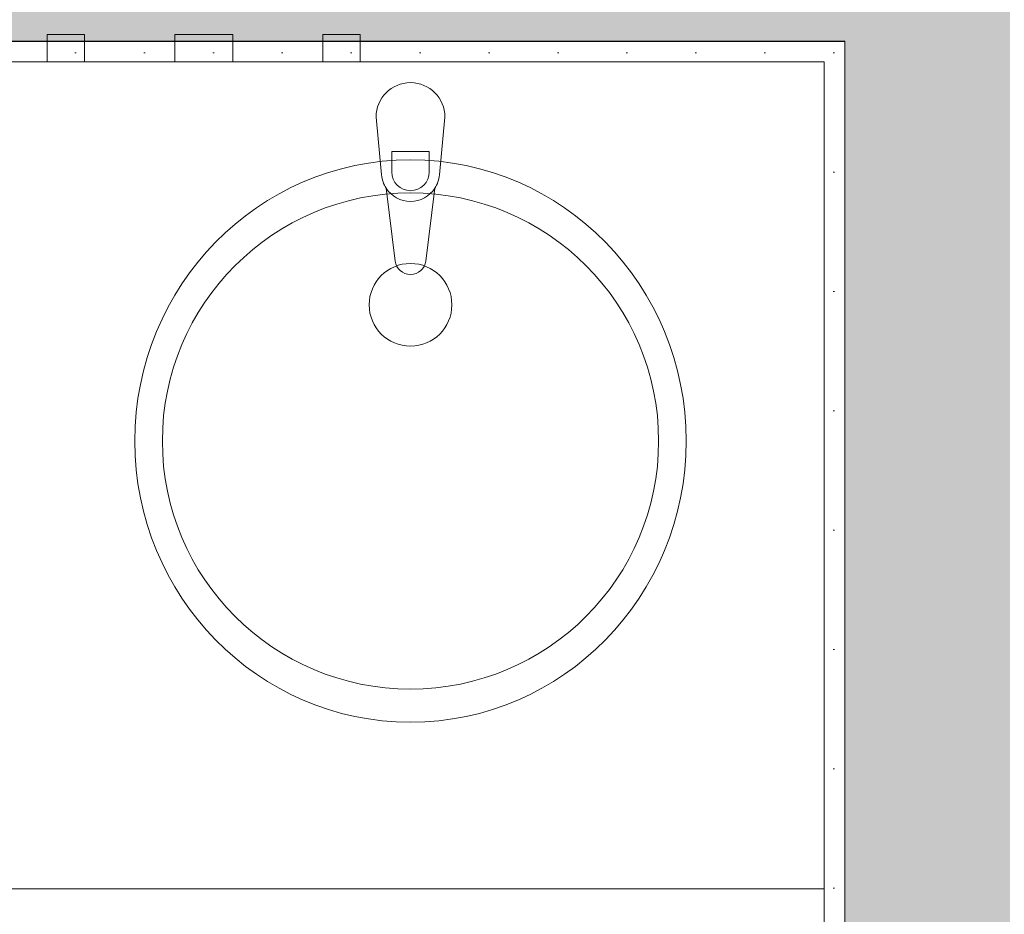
# Model space of a CAD drawing. Extents: x 100 to 2982, y 37 to 2050.
# Tile 92 of 135: x 1465 to 1536, y 1714 to 1779. Entities that reach past the tile are written whole.
import ezdxf
from ezdxf.xclip import XClip

# ---------------------------------------------------------------- set-up
doc = ezdxf.new("R2010")
doc.units = 0
doc.header["$MEASUREMENT"] = 0
doc.header["$XCLIPFRAME"] = 0
for name, color, linetype in [('420-K Ściany', 7, 'Continuous'), ('820-G Rysunki Obrazki', 7, 'Continuous'), ('Nowe_330-W Wyposażenie', 7, 'Continuous')]:
    doc.layers.add(name, color=color, linetype=linetype)
pattern_1 = [(0, (-18316.349, -206.5255), (0, 8.660254), [0, -5]), (0, (-18313.849, -202.195), (0, 8.660254), [0, -5])]

# ---------------------------------------------------------------- blocks, each defined once
blk = doc.blocks.new('Rysunek_1_1', base_point=(-18316.349, -206.526))
at = {"layer": '420-K Ściany', "linetype": 'Continuous', "lineweight": 13}
for points in [[(1524.455, 1801.509), (1288.802, 1801.509), (1288.802, 1777.509), (1524.455, 1777.509)], [(1524.455, 1777.509), (1536.455, 1777.509), (1536.455, 1801.509), (1524.455, 1801.509)], [(1524.455, 1776.009), (1536.455, 1776.009), (1536.455, 1777.509), (1524.455, 1777.509)], [(1524.455, 1776.009), (1524.455, 1548.509), (1536.455, 1548.509), (1536.455, 1776.009)]]:
    blk.add_hatch(color=62, dxfattribs=at).paths.add_polyline_path(points)
at = {"layer": '420-K Ściany', "linetype": 'Continuous', "lineweight": 5}
h = blk.add_hatch(dxfattribs=at)
h.set_pattern_fill('Tynk_0001', color=180, style=0, pattern_type=2)
h.set_pattern_definition(pattern_1)
h.paths.add_polyline_path([(1522.955, 1777.509), (1288.802, 1777.509), (1288.802, 1776.009), (1522.955, 1776.009)])
h = blk.add_hatch(dxfattribs=at)
h.set_pattern_fill('Tynk_0001', color=180, style=0, pattern_type=2)
h.set_pattern_definition(pattern_1)
h.paths.add_polyline_path([(1522.955, 1776.009), (1524.455, 1776.009), (1524.455, 1777.509), (1522.955, 1777.509)])
h = blk.add_hatch(dxfattribs=at)
h.set_pattern_fill('Tynk_0001', color=180, style=0, pattern_type=2)
h.set_pattern_definition(pattern_1)
h.paths.add_polyline_path([(1524.455, 1550.009), (1524.455, 1776.009), (1522.955, 1776.009), (1522.955, 1550.009)])
at = {"layer": '420-K Ściany', "color": 27, "linetype": 'Continuous', "lineweight": 25, "ltscale": 0.2}
blk.add_line((1288.802, 1777.509), (1524.455, 1777.509), dxfattribs=at)
at = {"layer": '420-K Ściany', "color": 67, "linetype": 'Continuous', "lineweight": 13, "ltscale": 0.2}
for p, q in [((1524.455, 1777.509), (1524.455, 1776.009)), ((1524.455, 1777.509), (1524.455, 1776.009)), ((1524.455, 1776.009), (1524.455, 1548.509))]:
    blk.add_line(p, q, dxfattribs=at)
at = {"layer": '420-K Ściany', "color": 47, "linetype": 'Continuous', "lineweight": 15, "ltscale": 0.2, "flags": 128}
for points in [[(1288.802, 1776.009), (1522.955, 1776.009)], [(1522.955, 1776.009), (1522.955, 1550.009)]]:
    blk.add_lwpolyline(points, dxfattribs=at)
at = {"layer": 'Nowe_330-W Wyposażenie', "color": 75, "linetype": 'Continuous', "lineweight": 15, "ltscale": 0.2}
for p, q in [((1522.955, 1776.009), (1462.955, 1776.009)), ((1522.955, 1716.009), (1522.955, 1776.009)), ((1491.595, 1769.518), (1491.595, 1768.031)), ((1494.315, 1769.518), (1491.595, 1769.518)), ((1494.315, 1768.031), (1494.315, 1769.518)), ((1522.955, 1716.009), (1462.955, 1716.009))]:
    blk.add_line(p, q, dxfattribs=at)
at = {"layer": 'Nowe_330-W Wyposażenie', "color": 75, "linetype": 'Continuous', "lineweight": 15, "ltscale": 0.2, "flags": 128}
for points in [[(1469.305, 1776.009), (1466.605, 1776.009), (1466.605, 1778.009), (1469.305, 1778.009)], [(1480.055, 1776.009), (1475.855, 1776.009), (1475.855, 1778.009), (1480.055, 1778.009)], [(1489.305, 1776.009), (1486.605, 1776.009), (1486.605, 1778.009), (1489.305, 1778.009)]]:
    blk.add_lwpolyline(points, close=True, dxfattribs=at)
blk.add_lwpolyline([(1495.455, 1772.009), (1495.055, 1767.814, -0.12102), (1494.728, 1766.862), (1494.065, 1761.569, -0.882566), (1491.845, 1761.569), (1491.182, 1766.862, -0.12102), (1490.855, 1767.814), (1490.455, 1772.009, -1)], format="xyb", close=True, dxfattribs=at)
at = {"layer": 'Nowe_330-W Wyposażenie', "color": 75, "linetype": 'Continuous', "lineweight": 15, "ltscale": 0.2}
for centre, radius in [((1492.955, 1748.509), 18), ((1492.955, 1758.391), 3)]:
    blk.add_circle(centre, radius, dxfattribs=at)
for centre, radius, start, end in [((1492.955, 1768.031), 1.36, 180, 0), ((1492.955, 1768.004), 2.109, 212.77103, 327.22897)]:
    blk.add_arc(centre, radius, start, end, dxfattribs=at)
blk.add_ellipse((1492.955, 1748.509), major_axis=(0, 20.4), ratio=0.980392, dxfattribs=at)

msp = doc.modelspace()

# ---------------------------------------------------------------- block references
at = {"layer": '820-G Rysunki Obrazki', "color": 65, "linetype": 'Continuous', "lineweight": 13, "ltscale": 0.2}
ref = msp.add_blockref('Rysunek_1_1', (-18316.349, -206.526), dxfattribs=at)
XClip(ref).set_block_clipping_path([(244.527027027, 76.8014120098), (2570.9054054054, 2022.1162324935)])

doc.saveas('drawing.dxf')
